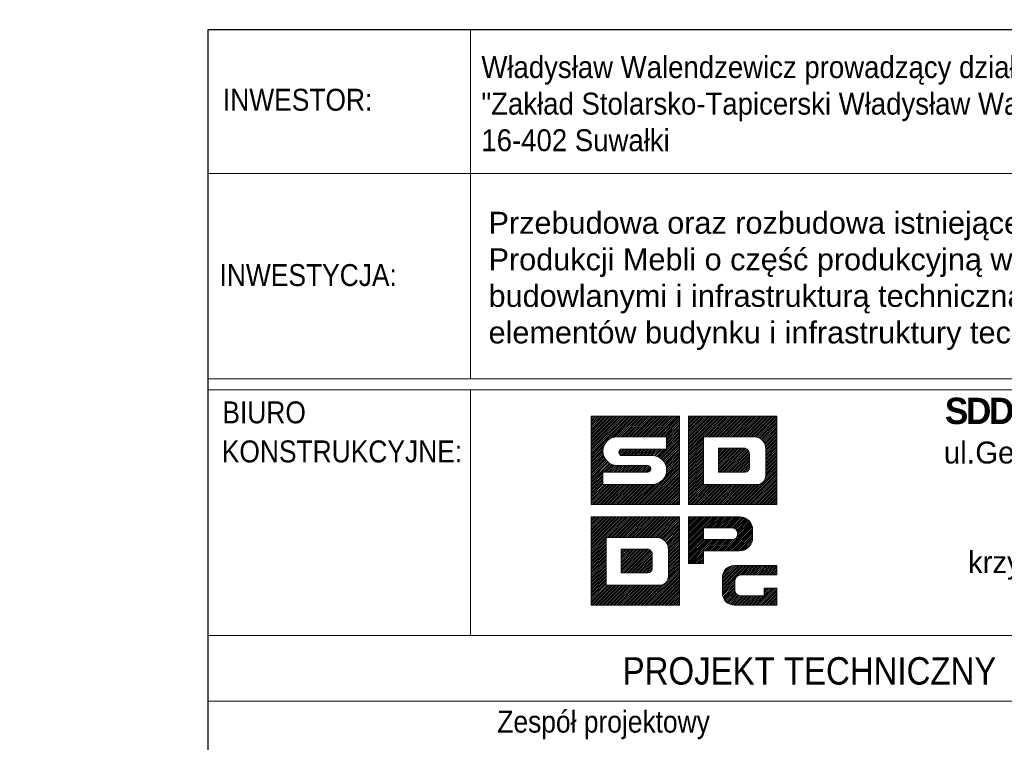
# Model space of a CAD drawing. Extents: x 72518 to 104580, y -134755 to -121361.
# Tile 38 of 47: x 99894 to 101692, y -133539 to -132221. Entities that reach past the tile are written whole.
import ezdxf
from ezdxf.enums import TextEntityAlignment as Align

# ---------------------------------------------------------------- set-up
doc = ezdxf.new("R2010")
doc.units = 0
doc.header["$LTSCALE"] = 5
doc.header["$MEASUREMENT"] = 0
for name, color, linetype, lineweight in [('--- widok', 7, 'Continuous', 13), ('Opisy', 3, 'Continuous', 9), ('PS_DIM', 4, 'Continuous', 13)]:
    doc.layers.add(name, color=color, linetype=linetype, lineweight=lineweight)
doc.layers.add('_tabelka', color=7, linetype='Continuous')
doc.styles.add('gil', font='GIL_____.TTF', dxfattribs={"width": 0.9})
doc.styles.add('simplex', font='simplex.shx', dxfattribs={"width": 0.9})

# ---------------------------------------------------------------- blocks, each defined once
blk = doc.blocks.new('tabela_rys')
at = {"layer": '_tabelka', "color": 251, "lineweight": 15}
for p, q in [((45.615, 123.55), (45.615, 91.732)), ((21.617, 110.449), (131.619, 110.449)), ((21.617, 91.732), (131.619, 91.732)), ((21.617, 91.732), (131.619, 91.732)), ((21.617, 91.732), (131.619, 91.732)), ((131.619, 90.732), (21.617, 90.732)), ((45.617, 68.324), (45.617, 90.732)), ((21.617, 68.324), (131.478, 68.324)), ((131.619, 62.324), (21.617, 62.324))]:
    blk.add_line(p, q, dxfattribs=at)
at = {"layer": '_tabelka', "color": 251, "lineweight": 30}
blk.add_lwpolyline([(131.619, 123.55), (21.617, 123.55), (21.617, 7.769), (131.619, 7.769)], close=True, dxfattribs=at)
at = {"layer": 'PS_DIM', "color": 12, "true_color": 0xc90603}
for p, q in [((56.617, 88.268), (56.676, 88.328)), ((56.617, 88.1), (56.845, 88.328)), ((56.617, 87.932), (57.013, 88.328)), ((56.617, 87.763), (57.182, 88.328)), ((56.617, 87.595), (57.35, 88.328)), ((56.617, 87.427), (57.518, 88.328)), ((56.617, 87.258), (57.687, 88.328)), ((56.617, 87.09), (57.855, 88.328)), ((56.617, 86.921), (58.023, 88.328)), ((56.617, 86.753), (58.192, 88.328)), ((56.617, 86.585), (58.36, 88.328)), ((56.617, 86.416), (58.529, 88.328)), ((56.617, 86.248), (58.697, 88.328)), ((56.617, 86.079), (58.865, 88.328)), ((56.617, 85.911), (59.034, 88.328)), ((56.617, 85.743), (59.202, 88.328)), ((56.617, 85.574), (59.37, 88.328)), ((56.617, 85.406), (59.539, 88.328)), ((56.617, 85.238), (59.707, 88.328)), ((56.617, 85.069), (59.876, 88.328)), ((56.617, 84.901), (60.044, 88.328)), ((56.617, 84.732), (60.212, 88.328)), ((56.617, 88.328), (64.68, 88.328)), ((56.617, 80.265), (56.617, 88.328)), ((58.279, 86.226), (60.381, 88.328)), ((58.605, 86.383), (60.549, 88.328)), ((58.823, 86.433), (60.718, 88.328)), ((59.004, 86.446), (60.886, 88.328)), ((59.173, 86.446), (61.054, 88.328)), ((59.341, 86.446), (61.223, 88.328)), ((59.509, 86.446), (61.391, 88.328)), ((59.678, 86.446), (61.559, 88.328)), ((59.846, 86.446), (61.728, 88.328)), ((60.015, 86.446), (61.896, 88.328)), ((60.183, 86.446), (62.065, 88.328)), ((60.351, 86.446), (62.233, 88.328)), ((60.52, 86.446), (62.401, 88.328)), ((60.688, 86.446), (62.57, 88.328)), ((60.857, 86.446), (62.738, 88.328)), ((61.025, 86.446), (62.906, 88.328)), ((61.193, 86.446), (63.075, 88.328)), ((61.362, 86.446), (63.243, 88.328)), ((61.53, 86.446), (63.412, 88.328)), ((61.698, 86.446), (63.58, 88.328)), ((61.867, 86.446), (63.748, 88.328)), ((62.035, 86.446), (63.917, 88.328)), ((62.204, 86.446), (64.085, 88.328)), ((62.372, 86.446), (64.253, 88.328)), ((62.54, 86.446), (64.422, 88.328)), ((62.709, 86.446), (64.59, 88.328)), ((62.877, 86.446), (64.68, 88.249)), ((63.045, 86.446), (64.68, 88.08)), ((64.68, 88.328), (64.68, 80.265)), ((65.498, 88.328), (73.56, 88.328)), ((65.498, 80.265), (65.498, 88.328)), ((65.498, 88.195), (65.63, 88.328)), ((65.498, 88.027), (65.798, 88.328)), ((65.498, 87.858), (65.967, 88.328)), ((65.498, 87.69), (66.135, 88.328)), ((65.498, 87.522), (66.304, 88.328)), ((65.498, 87.353), (66.472, 88.328)), ((65.498, 87.185), (66.64, 88.328)), ((65.498, 87.016), (66.809, 88.328)), ((65.498, 86.848), (66.977, 88.328)), ((65.498, 86.68), (67.145, 88.328)), ((65.498, 86.511), (67.314, 88.328)), ((65.498, 86.343), (67.482, 88.328)), ((65.498, 86.174), (67.651, 88.328)), ((65.498, 86.006), (67.819, 88.328)), ((65.498, 85.838), (67.987, 88.328)), ((65.498, 85.669), (68.156, 88.328)), ((65.498, 85.501), (68.324, 88.328)), ((65.498, 85.333), (68.493, 88.328)), ((65.498, 85.164), (68.661, 88.328)), ((66.948, 86.446), (68.829, 88.328)), ((67.116, 86.446), (68.998, 88.328)), ((67.284, 86.446), (69.166, 88.328)), ((67.453, 86.446), (69.334, 88.328)), ((67.621, 86.446), (69.503, 88.328)), ((67.79, 86.446), (69.671, 88.328)), ((67.958, 86.446), (69.84, 88.328)), ((68.126, 86.446), (70.008, 88.328)), ((68.295, 86.446), (70.176, 88.328)), ((68.463, 86.446), (70.345, 88.328)), ((68.632, 86.446), (70.513, 88.328)), ((68.8, 86.446), (70.681, 88.328)), ((68.968, 86.446), (70.85, 88.328)), ((69.137, 86.446), (71.018, 88.328)), ((69.305, 86.446), (71.187, 88.328)), ((69.473, 86.446), (71.355, 88.328)), ((69.642, 86.446), (71.523, 88.328)), ((69.81, 86.446), (71.692, 88.328)), ((69.979, 86.446), (71.86, 88.328)), ((70.147, 86.446), (72.028, 88.328)), ((70.315, 86.446), (72.197, 88.328)), ((70.484, 86.446), (72.365, 88.328)), ((70.652, 86.446), (72.534, 88.328)), ((70.82, 86.446), (72.702, 88.328)), ((70.989, 86.446), (72.87, 88.328)), ((71.157, 86.446), (73.039, 88.328)), ((71.326, 86.446), (73.207, 88.328)), ((71.494, 86.446), (73.376, 88.328)), ((71.659, 86.443), (73.544, 88.328)), ((71.791, 86.407), (73.56, 88.175)), ((73.56, 88.328), (73.56, 80.265)), ((63.214, 86.446), (64.68, 87.912)), ((63.382, 86.446), (64.68, 87.744)), ((63.507, 86.402), (64.68, 87.575)), ((63.507, 86.234), (64.68, 87.407)), ((63.507, 86.065), (64.68, 87.238)), ((71.911, 86.358), (73.56, 88.007)), ((72.02, 86.299), (73.56, 87.839)), ((72.119, 86.229), (73.56, 87.67)), ((72.209, 86.151), (73.56, 87.502)), ((72.291, 86.064), (73.56, 87.333)), ((63.507, 86.446), (59.007, 86.446)), ((62.836, 84.553), (64.68, 86.397)), ((63.507, 85.897), (64.68, 87.07)), ((63.507, 85.728), (64.68, 86.902)), ((63.507, 85.56), (64.68, 86.733)), ((63.507, 85.392), (64.68, 86.565)), ((63.507, 85.321), (63.507, 86.446)), ((65.498, 84.996), (66.882, 86.38)), ((66.882, 86.446), (66.882, 82.096)), ((71.644, 86.446), (66.882, 86.446)), ((66.882, 86.446), (66.882, 82.096)), ((68.097, 86.446), (66.882, 86.446)), ((71.644, 86.446), (68.434, 86.446)), ((72.363, 85.968), (73.56, 87.165)), ((72.425, 85.862), (73.56, 86.997)), ((72.478, 85.746), (73.56, 86.828)), ((72.518, 85.618), (73.56, 86.66)), ((72.544, 85.476), (73.56, 86.492)), ((72.552, 85.315), (73.56, 86.323)), ((56.617, 84.564), (57.914, 85.861)), ((56.617, 84.396), (57.757, 85.536)), ((62.94, 84.488), (64.68, 86.228)), ((63.036, 84.416), (64.68, 86.06)), ((63.124, 84.335), (64.68, 85.891)), ((63.204, 84.247), (64.68, 85.723)), ((63.276, 84.151), (64.68, 85.555)), ((63.341, 84.047), (64.68, 85.386)), ((65.498, 84.827), (66.882, 86.211)), ((65.498, 84.659), (66.882, 86.043)), ((65.498, 84.491), (66.882, 85.875)), ((65.498, 84.322), (66.882, 85.706)), ((65.498, 84.154), (66.882, 85.538)), ((68.244, 85.393), (68.244, 83.218)), ((70.681, 85.393), (68.244, 85.393)), ((68.244, 85.393), (68.244, 83.218)), ((70.681, 85.393), (68.244, 85.393)), ((68.244, 85.385), (68.252, 85.393)), ((68.244, 85.216), (68.42, 85.393)), ((68.244, 85.048), (68.589, 85.393)), ((68.244, 84.88), (68.757, 85.393)), ((68.244, 84.711), (68.925, 85.393)), ((68.244, 84.543), (69.094, 85.393)), ((68.244, 84.374), (69.262, 85.393)), ((68.244, 84.206), (69.431, 85.393)), ((68.244, 84.038), (69.599, 85.393)), ((68.244, 83.869), (69.767, 85.393)), ((68.244, 83.701), (69.936, 85.393)), ((68.244, 83.533), (70.104, 85.393)), ((68.244, 83.364), (70.272, 85.393)), ((68.266, 83.218), (70.441, 85.393)), ((68.434, 83.218), (70.609, 85.393)), ((72.552, 85.147), (73.56, 86.155)), ((72.552, 84.978), (73.56, 85.986)), ((72.552, 84.81), (73.56, 85.818)), ((72.552, 84.642), (73.56, 85.65)), ((72.552, 84.473), (73.56, 85.481)), ((56.617, 84.227), (57.707, 85.317)), ((56.617, 84.059), (57.694, 85.136)), ((56.617, 83.891), (57.703, 84.977)), ((56.617, 83.722), (57.729, 84.834)), ((56.617, 83.554), (57.767, 84.703)), ((56.617, 83.385), (57.815, 84.583)), ((59.141, 85.068), (59.391, 85.317)), ((59.157, 84.915), (59.563, 85.321)), ((59.223, 84.812), (59.732, 85.321)), ((59.323, 84.744), (59.9, 85.321)), ((59.438, 85.321), (63.507, 85.321)), ((62.194, 84.721), (59.438, 84.721)), ((59.468, 84.721), (60.068, 85.321)), ((59.637, 84.721), (60.237, 85.321)), ((59.805, 84.721), (60.405, 85.321)), ((59.973, 84.721), (60.573, 85.321)), ((60.142, 84.721), (60.742, 85.321)), ((60.31, 84.721), (60.91, 85.321)), ((60.479, 84.721), (61.079, 85.321)), ((60.647, 84.721), (61.247, 85.321)), ((60.815, 84.721), (61.415, 85.321)), ((60.984, 84.721), (61.584, 85.321)), ((61.152, 84.721), (61.752, 85.321)), ((61.32, 84.721), (61.92, 85.321)), ((61.489, 84.721), (62.089, 85.321)), ((61.657, 84.721), (62.257, 85.321)), ((61.826, 84.721), (62.426, 85.321)), ((61.994, 84.721), (62.594, 85.321)), ((62.162, 84.721), (62.762, 85.321)), ((62.324, 84.715), (62.931, 85.321)), ((62.47, 84.692), (63.099, 85.321)), ((62.602, 84.656), (63.268, 85.321)), ((62.724, 84.609), (63.436, 85.321)), ((63.396, 83.935), (64.68, 85.218)), ((63.443, 83.813), (64.68, 85.049)), ((63.478, 83.68), (64.68, 84.881)), ((63.501, 83.534), (64.68, 84.713)), ((63.506, 83.371), (64.68, 84.544)), ((65.498, 83.986), (66.882, 85.37)), ((65.498, 83.817), (66.882, 85.201)), ((65.498, 83.649), (66.882, 85.033)), ((65.498, 83.48), (66.882, 84.864)), ((65.498, 83.312), (66.882, 84.696)), ((65.498, 83.144), (66.882, 84.528)), ((68.603, 83.218), (70.749, 85.364)), ((68.771, 83.218), (70.852, 85.299)), ((68.939, 83.218), (70.938, 85.216)), ((69.108, 83.218), (71.006, 85.116)), ((69.276, 83.218), (71.055, 84.997)), ((69.444, 83.218), (71.079, 84.852)), ((69.613, 83.218), (71.079, 84.684)), ((69.781, 83.218), (71.079, 84.516)), ((71.079, 83.616), (71.079, 84.83)), ((71.079, 83.616), (71.079, 84.83)), ((72.552, 82.892), (72.552, 85.321)), ((72.552, 82.892), (72.552, 85.321)), ((72.552, 84.305), (73.56, 85.313)), ((72.552, 84.136), (73.56, 85.144)), ((72.552, 83.968), (73.56, 84.976)), ((72.552, 83.8), (73.56, 84.808)), ((72.552, 83.631), (73.56, 84.639)), ((56.617, 83.217), (57.873, 84.472)), ((56.617, 83.049), (57.939, 84.37)), ((56.617, 82.88), (58.013, 84.276)), ((56.617, 82.712), (58.095, 84.189)), ((56.617, 82.544), (58.184, 84.111)), ((56.617, 82.375), (58.282, 84.039)), ((56.617, 82.207), (58.387, 83.976)), ((57.8, 83.221), (58.501, 83.922)), ((57.968, 83.221), (58.625, 83.878)), ((58.137, 83.221), (58.76, 83.844)), ((58.305, 83.221), (58.909, 83.825)), ((58.473, 83.221), (59.073, 83.821)), ((58.642, 83.221), (59.242, 83.821)), ((58.81, 83.221), (59.41, 83.821)), ((58.979, 83.221), (59.579, 83.821)), ((59.007, 83.821), (61.763, 83.821)), ((59.147, 83.221), (59.747, 83.821)), ((59.315, 83.221), (59.915, 83.821)), ((59.484, 83.221), (60.084, 83.821)), ((59.652, 83.221), (60.252, 83.821)), ((59.82, 83.221), (60.42, 83.821)), ((59.989, 83.221), (60.589, 83.821)), ((60.157, 83.221), (60.757, 83.821)), ((60.326, 83.221), (60.926, 83.821)), ((60.494, 83.221), (61.094, 83.821)), ((60.662, 83.221), (61.262, 83.821)), ((60.831, 83.221), (61.431, 83.821)), ((60.999, 83.221), (61.599, 83.821)), ((61.074, 80.265), (64.68, 83.871)), ((61.168, 83.221), (61.767, 83.821)), ((61.242, 80.265), (64.68, 83.702)), ((61.336, 83.221), (61.902, 83.787)), ((61.504, 83.221), (61.995, 83.711)), ((61.673, 83.221), (62.052, 83.6)), ((63.153, 82.513), (64.68, 84.039)), ((63.425, 82.953), (64.68, 84.208)), ((63.487, 83.183), (64.68, 84.376)), ((65.498, 82.975), (66.882, 84.359)), ((65.498, 82.807), (66.882, 84.191)), ((65.498, 82.639), (66.882, 84.023)), ((65.498, 82.47), (66.882, 83.854)), ((65.498, 82.302), (66.882, 83.686)), ((69.95, 83.218), (71.079, 84.347)), ((70.118, 83.218), (71.079, 84.179)), ((70.286, 83.218), (71.079, 84.011)), ((70.455, 83.218), (71.079, 83.842)), ((70.623, 83.218), (71.079, 83.674)), ((72.467, 82.536), (73.56, 83.629)), ((72.544, 82.781), (73.56, 83.797)), ((72.552, 83.463), (73.56, 84.471)), ((72.552, 83.295), (73.56, 84.303)), ((72.552, 83.126), (73.56, 84.134)), ((72.552, 82.958), (73.56, 83.966)), ((56.617, 82.038), (57.694, 83.115)), ((56.617, 81.87), (57.694, 82.947)), ((56.617, 81.702), (57.694, 82.778)), ((61.763, 83.221), (57.694, 83.221)), ((57.694, 83.221), (57.694, 82.096)), ((61.411, 80.265), (64.68, 83.534)), ((61.579, 80.265), (64.68, 83.366)), ((61.748, 80.265), (64.68, 83.197)), ((61.856, 83.236), (62.048, 83.428)), ((61.916, 80.265), (64.68, 83.029)), ((62.084, 80.265), (64.68, 82.861)), ((62.253, 80.265), (64.68, 82.692)), ((65.498, 82.133), (66.882, 83.517)), ((65.498, 81.965), (66.882, 83.349)), ((65.498, 81.797), (66.882, 83.181)), ((65.498, 81.628), (66.882, 83.012)), ((65.498, 81.46), (66.882, 82.844)), ((68.244, 83.218), (70.681, 83.218)), ((68.244, 83.218), (70.681, 83.218)), ((70.364, 80.265), (73.56, 83.461)), ((70.533, 80.265), (73.56, 83.292)), ((70.701, 80.265), (73.56, 83.124)), ((70.815, 83.241), (71.056, 83.482)), ((70.87, 80.265), (73.56, 82.956)), ((71.038, 80.265), (73.56, 82.787)), ((56.617, 81.533), (57.694, 82.61)), ((56.617, 81.365), (57.694, 82.442)), ((56.617, 81.196), (57.694, 82.273)), ((56.617, 81.028), (57.694, 82.105)), ((56.617, 80.86), (57.854, 82.096)), ((56.617, 80.691), (58.022, 82.096)), ((56.617, 80.523), (58.19, 82.096)), ((56.617, 80.355), (58.359, 82.096)), ((56.696, 80.265), (58.527, 82.096)), ((56.865, 80.265), (58.695, 82.096)), ((57.033, 80.265), (58.864, 82.096)), ((57.201, 80.265), (59.032, 82.096)), ((57.37, 80.265), (59.201, 82.096)), ((57.538, 80.265), (59.369, 82.096)), ((57.694, 82.096), (62.194, 82.096)), ((57.706, 80.265), (59.537, 82.096)), ((57.875, 80.265), (59.706, 82.096)), ((58.043, 80.265), (59.874, 82.096)), ((58.212, 80.265), (60.043, 82.096)), ((58.38, 80.265), (60.211, 82.096)), ((58.548, 80.265), (60.379, 82.096)), ((58.717, 80.265), (60.548, 82.096)), ((58.885, 80.265), (60.716, 82.096)), ((59.053, 80.265), (60.884, 82.096)), ((59.222, 80.265), (61.053, 82.096)), ((59.39, 80.265), (61.221, 82.096)), ((59.559, 80.265), (61.39, 82.096)), ((59.727, 80.265), (61.558, 82.096)), ((59.895, 80.265), (61.726, 82.096)), ((60.064, 80.265), (61.895, 82.096)), ((60.232, 80.265), (62.063, 82.096)), ((60.4, 80.265), (62.232, 82.097)), ((60.569, 80.265), (62.419, 82.116)), ((60.737, 80.265), (62.65, 82.178)), ((60.906, 80.265), (63.09, 82.449)), ((62.421, 80.265), (64.68, 82.524)), ((62.589, 80.265), (64.68, 82.355)), ((62.758, 80.265), (64.68, 82.187)), ((62.926, 80.265), (64.68, 82.019)), ((63.095, 80.265), (64.68, 81.85)), ((65.498, 81.291), (66.882, 82.675)), ((65.498, 81.123), (66.882, 82.507)), ((65.498, 80.955), (66.882, 82.339)), ((65.498, 80.786), (66.882, 82.17)), ((65.498, 80.618), (66.976, 82.096)), ((65.498, 80.45), (67.144, 82.096)), ((65.498, 80.281), (67.312, 82.096)), ((65.65, 80.265), (67.481, 82.096)), ((65.818, 80.265), (67.649, 82.096)), ((65.987, 80.265), (67.817, 82.096)), ((66.155, 80.265), (67.986, 82.096)), ((66.323, 80.265), (68.154, 82.096)), ((66.492, 80.265), (68.323, 82.096)), ((66.66, 80.265), (68.491, 82.096)), ((66.828, 80.265), (68.659, 82.096)), ((66.882, 82.096), (71.644, 82.096)), ((66.882, 82.096), (71.644, 82.096)), ((66.997, 80.265), (68.828, 82.096)), ((67.165, 80.265), (68.996, 82.096)), ((67.334, 80.265), (69.165, 82.096)), ((67.502, 80.265), (69.333, 82.096)), ((67.67, 80.265), (69.501, 82.096)), ((67.839, 80.265), (69.67, 82.096)), ((68.007, 80.265), (69.838, 82.096)), ((68.175, 80.265), (70.006, 82.096)), ((68.344, 80.265), (70.175, 82.096)), ((68.512, 80.265), (70.343, 82.096)), ((68.681, 80.265), (70.512, 82.096)), ((68.849, 80.265), (70.68, 82.096)), ((69.017, 80.265), (70.848, 82.096)), ((69.186, 80.265), (71.017, 82.096)), ((69.354, 80.265), (71.185, 82.096)), ((69.523, 80.265), (71.353, 82.096)), ((69.691, 80.265), (71.522, 82.096)), ((69.859, 80.265), (71.686, 82.092)), ((70.028, 80.265), (71.86, 82.098)), ((70.196, 80.265), (72.105, 82.174)), ((71.206, 80.265), (73.56, 82.619)), ((71.375, 80.265), (73.56, 82.45)), ((71.543, 80.265), (73.56, 82.282)), ((71.711, 80.265), (73.56, 82.114)), ((71.88, 80.265), (73.56, 81.945)), ((63.263, 80.265), (64.68, 81.682)), ((63.431, 80.265), (64.68, 81.514)), ((63.6, 80.265), (64.68, 81.345)), ((63.768, 80.265), (64.68, 81.177)), ((63.936, 80.265), (64.68, 81.008)), ((72.048, 80.265), (73.56, 81.777)), ((72.217, 80.265), (73.56, 81.608)), ((72.385, 80.265), (73.56, 81.44)), ((72.553, 80.265), (73.56, 81.272)), ((72.722, 80.265), (73.56, 81.103)), ((72.89, 80.265), (73.56, 80.935)), ((64.68, 80.265), (56.617, 80.265)), ((64.105, 80.265), (64.68, 80.84)), ((64.273, 80.265), (64.68, 80.672)), ((64.442, 80.265), (64.68, 80.503)), ((64.61, 80.265), (64.68, 80.335)), ((73.56, 80.265), (65.498, 80.265)), ((73.058, 80.265), (73.56, 80.767)), ((73.227, 80.265), (73.56, 80.598)), ((73.395, 80.265), (73.56, 80.43)), ((56.617, 79.14), (64.68, 79.14)), ((56.617, 71.078), (56.617, 79.14)), ((56.617, 79.14), (64.68, 79.14)), ((56.617, 71.078), (56.617, 79.14)), ((56.617, 79.008), (56.75, 79.14)), ((56.617, 78.839), (56.918, 79.14)), ((56.617, 78.671), (57.087, 79.14)), ((56.617, 78.502), (57.255, 79.14)), ((56.617, 78.334), (57.423, 79.14)), ((56.617, 78.166), (57.592, 79.14)), ((56.617, 77.997), (57.76, 79.14)), ((56.617, 77.829), (57.928, 79.14)), ((56.617, 77.661), (58.097, 79.14)), ((56.617, 77.492), (58.265, 79.14)), ((56.617, 77.324), (58.434, 79.14)), ((56.617, 77.155), (58.602, 79.14)), ((56.617, 76.987), (58.77, 79.14)), ((56.617, 76.819), (58.939, 79.14)), ((56.617, 76.65), (59.107, 79.14)), ((56.617, 76.482), (59.275, 79.14)), ((56.617, 76.313), (59.444, 79.14)), ((56.617, 76.145), (59.612, 79.14)), ((56.617, 75.977), (59.781, 79.14)), ((58.067, 77.259), (59.949, 79.14)), ((58.236, 77.259), (60.117, 79.14)), ((58.404, 77.259), (60.286, 79.14)), ((58.573, 77.259), (60.454, 79.14)), ((58.741, 77.259), (60.623, 79.14)), ((58.909, 77.259), (60.791, 79.14)), ((59.078, 77.259), (60.959, 79.14)), ((59.246, 77.259), (61.128, 79.14)), ((59.414, 77.259), (61.296, 79.14)), ((59.583, 77.259), (61.464, 79.14)), ((59.751, 77.259), (61.633, 79.14)), ((59.92, 77.259), (61.801, 79.14)), ((60.088, 77.259), (61.97, 79.14)), ((60.256, 77.259), (62.138, 79.14)), ((60.425, 77.259), (62.306, 79.14)), ((60.593, 77.259), (62.475, 79.14)), ((60.762, 77.259), (62.643, 79.14)), ((60.93, 77.259), (62.811, 79.14)), ((61.098, 77.259), (62.98, 79.14)), ((61.267, 77.259), (63.148, 79.14)), ((61.435, 77.259), (63.317, 79.14)), ((61.603, 77.259), (63.485, 79.14)), ((61.772, 77.259), (63.653, 79.14)), ((61.94, 77.259), (63.822, 79.14)), ((62.109, 77.259), (63.99, 79.14)), ((62.277, 77.259), (64.158, 79.14)), ((62.445, 77.259), (64.327, 79.14)), ((62.614, 77.259), (64.495, 79.14)), ((62.779, 77.255), (64.664, 79.14)), ((64.68, 79.14), (64.68, 71.078)), ((64.68, 79.14), (64.68, 71.078)), ((62.911, 77.219), (64.68, 78.988)), ((63.031, 77.171), (64.68, 78.819)), ((63.14, 77.111), (64.68, 78.651)), ((63.239, 77.042), (64.68, 78.483)), ((63.329, 76.964), (64.68, 78.314)), ((63.41, 76.876), (64.68, 78.146)), ((63.482, 76.78), (64.68, 77.978)), ((63.545, 76.674), (64.68, 77.809)), ((63.597, 76.558), (64.68, 77.641)), ((63.638, 76.43), (64.68, 77.472)), ((63.664, 76.288), (64.68, 77.304)), ((56.617, 75.808), (58.001, 77.192)), ((56.617, 75.64), (58.001, 77.024)), ((56.617, 75.472), (58.001, 76.856)), ((56.617, 75.303), (58.001, 76.687)), ((56.617, 75.135), (58.001, 76.519)), ((58.001, 77.259), (58.001, 72.909)), ((62.764, 77.259), (58.001, 77.259)), ((58.001, 77.259), (58.001, 72.909)), ((62.764, 77.259), (58.001, 77.259)), ((58.001, 77.259), (58.001, 72.909)), ((62.764, 77.259), (58.001, 77.259)), ((63.672, 76.128), (64.68, 77.136)), ((63.672, 75.959), (64.68, 76.967)), ((63.672, 75.791), (64.68, 76.799)), ((63.672, 75.622), (64.68, 76.63)), ((63.672, 75.454), (64.68, 76.462)), ((56.617, 74.966), (58.001, 76.35)), ((56.617, 74.798), (58.001, 76.182)), ((56.617, 74.63), (58.001, 76.014)), ((56.617, 74.461), (58.001, 75.845)), ((56.617, 74.293), (58.001, 75.677)), ((56.617, 74.125), (58.001, 75.509)), ((59.364, 76.205), (59.364, 74.03)), ((61.801, 76.205), (59.364, 76.205)), ((59.364, 76.197), (59.372, 76.205)), ((59.364, 76.029), (59.54, 76.205)), ((59.364, 75.861), (59.708, 76.205)), ((59.364, 75.692), (59.877, 76.205)), ((59.364, 75.524), (60.045, 76.205)), ((59.364, 75.355), (60.214, 76.205)), ((59.364, 75.187), (60.382, 76.205)), ((59.364, 75.019), (60.55, 76.205)), ((59.364, 74.85), (60.719, 76.205)), ((59.364, 74.682), (60.887, 76.205)), ((59.364, 74.513), (61.055, 76.205)), ((59.364, 74.345), (61.224, 76.205)), ((59.364, 74.177), (61.392, 76.205)), ((59.364, 76.205), (59.364, 74.03)), ((61.801, 76.205), (59.364, 76.205)), ((59.364, 76.205), (59.364, 74.03)), ((61.801, 76.205), (59.364, 76.205)), ((59.386, 74.03), (61.561, 76.205)), ((59.554, 74.03), (61.729, 76.205)), ((59.722, 74.03), (61.869, 76.177)), ((59.891, 74.03), (61.972, 76.111)), ((60.059, 74.03), (62.057, 76.029)), ((60.227, 74.03), (62.126, 75.929)), ((60.396, 74.03), (62.175, 75.81)), ((60.564, 74.03), (62.198, 75.665)), ((60.733, 74.03), (62.199, 75.497)), ((62.199, 74.428), (62.199, 75.643)), ((62.199, 74.428), (62.199, 75.643)), ((62.199, 74.428), (62.199, 75.643)), ((63.672, 75.286), (64.68, 76.294)), ((63.672, 73.704), (63.672, 76.134)), ((63.672, 73.704), (63.672, 76.134)), ((63.672, 73.704), (63.672, 76.134)), ((63.672, 75.117), (64.68, 76.125)), ((63.672, 74.949), (64.68, 75.957)), ((63.672, 74.781), (64.68, 75.789)), ((63.672, 74.612), (64.68, 75.62)), ((56.617, 73.956), (58.001, 75.34)), ((56.617, 73.788), (58.001, 75.172)), ((56.617, 73.619), (58.001, 75.003)), ((56.617, 73.451), (58.001, 74.835)), ((56.617, 73.283), (58.001, 74.667)), ((60.901, 74.03), (62.199, 75.328)), ((61.069, 74.03), (62.199, 75.16)), ((61.238, 74.03), (62.199, 74.991)), ((61.406, 74.03), (62.199, 74.823)), ((61.575, 74.03), (62.199, 74.655)), ((63.664, 73.594), (64.68, 74.61)), ((63.672, 74.444), (64.68, 75.452)), ((63.672, 74.275), (64.68, 75.283)), ((63.672, 74.107), (64.68, 75.115)), ((63.672, 73.939), (64.68, 74.947)), ((63.672, 73.77), (64.68, 74.778)), ((56.617, 73.114), (58.001, 74.498)), ((56.617, 72.946), (58.001, 74.33)), ((56.617, 72.777), (58.001, 74.161)), ((56.617, 72.609), (58.001, 73.993)), ((56.617, 72.441), (58.001, 73.825)), ((59.364, 74.03), (61.801, 74.03)), ((59.364, 74.03), (61.801, 74.03)), ((59.364, 74.03), (61.801, 74.03)), ((61.484, 71.078), (64.68, 74.273)), ((61.653, 71.078), (64.68, 74.105)), ((61.743, 74.03), (62.199, 74.486)), ((61.821, 71.078), (64.68, 73.936)), ((61.934, 74.053), (62.176, 74.295)), ((61.989, 71.078), (64.68, 73.768)), ((63.587, 73.349), (64.68, 74.442)), ((56.617, 72.272), (58.001, 73.656)), ((56.617, 72.104), (58.001, 73.488)), ((56.617, 71.936), (58.001, 73.32)), ((56.617, 71.767), (58.001, 73.151)), ((56.617, 71.599), (58.001, 72.983)), ((56.617, 71.43), (58.095, 72.909)), ((56.617, 71.262), (58.264, 72.909)), ((56.617, 71.094), (58.432, 72.909)), ((56.77, 71.078), (58.6, 72.909)), ((56.938, 71.078), (58.769, 72.909)), ((57.106, 71.078), (58.937, 72.909)), ((57.275, 71.078), (59.106, 72.909)), ((57.443, 71.078), (59.274, 72.909)), ((57.611, 71.078), (59.442, 72.909)), ((57.78, 71.078), (59.611, 72.909)), ((57.948, 71.078), (59.779, 72.909)), ((58.001, 72.909), (62.764, 72.909)), ((58.001, 72.909), (62.764, 72.909)), ((58.001, 72.909), (62.764, 72.909)), ((58.117, 71.078), (59.948, 72.909)), ((58.285, 71.078), (60.116, 72.909)), ((58.453, 71.078), (60.284, 72.909)), ((58.622, 71.078), (60.453, 72.909)), ((58.79, 71.078), (60.621, 72.909)), ((58.958, 71.078), (60.789, 72.909)), ((59.127, 71.078), (60.958, 72.909)), ((59.295, 71.078), (61.126, 72.909)), ((59.464, 71.078), (61.295, 72.909)), ((59.632, 71.078), (61.463, 72.909)), ((59.8, 71.078), (61.631, 72.909)), ((59.969, 71.078), (61.8, 72.909)), ((60.137, 71.078), (61.968, 72.909)), ((60.305, 71.078), (62.136, 72.909)), ((60.474, 71.078), (62.305, 72.909)), ((60.642, 71.078), (62.473, 72.909)), ((60.811, 71.078), (62.642, 72.909)), ((60.979, 71.078), (62.806, 72.904)), ((61.147, 71.078), (62.98, 72.91)), ((61.316, 71.078), (63.225, 72.987)), ((62.158, 71.078), (64.68, 73.6)), ((62.326, 71.078), (64.68, 73.431)), ((62.494, 71.078), (64.68, 73.263)), ((62.663, 71.078), (64.68, 73.095)), ((62.831, 71.078), (64.68, 72.926)), ((63, 71.078), (64.68, 72.758)), ((63.168, 71.078), (64.68, 72.589)), ((63.336, 71.078), (64.68, 72.421)), ((63.505, 71.078), (64.68, 72.253)), ((63.673, 71.078), (64.68, 72.084)), ((63.841, 71.078), (64.68, 71.916)), ((64.68, 71.078), (56.617, 71.078)), ((64.68, 71.078), (56.617, 71.078)), ((64.01, 71.078), (64.68, 71.747)), ((64.178, 71.078), (64.68, 71.579)), ((64.347, 71.078), (64.68, 71.411)), ((64.515, 71.078), (64.68, 71.242))]:
    blk.add_line(p, q, dxfattribs=at)
at = {"layer": 'PS_DIM', "color": 18, "true_color": 0x000000}
for p, q in [((65.498, 79.107), (65.531, 79.14)), ((65.498, 78.947), (65.691, 79.14)), ((65.498, 78.787), (65.851, 79.14)), ((65.498, 78.627), (66.011, 79.14)), ((65.498, 78.467), (66.171, 79.14)), ((65.498, 78.307), (66.331, 79.14)), ((65.498, 78.147), (66.491, 79.14)), ((65.498, 77.987), (66.651, 79.14)), ((65.498, 77.827), (66.811, 79.14)), ((65.498, 77.667), (66.971, 79.14)), ((65.498, 77.507), (67.131, 79.14)), ((65.498, 77.347), (67.291, 79.14)), ((65.498, 77.187), (67.451, 79.14)), ((65.498, 77.027), (67.61, 79.14)), ((65.498, 76.867), (67.77, 79.14)), ((65.498, 79.14), (65.498, 74.874)), ((70.169, 79.14), (65.498, 79.14)), ((66.915, 78.125), (67.93, 79.14)), ((67.075, 78.125), (68.09, 79.14)), ((67.235, 78.125), (68.25, 79.14)), ((67.395, 78.125), (68.41, 79.14)), ((67.555, 78.124), (68.57, 79.14)), ((67.715, 78.124), (68.73, 79.14)), ((67.874, 78.124), (68.89, 79.14)), ((68.034, 78.124), (69.05, 79.14)), ((68.194, 78.124), (69.21, 79.14)), ((68.354, 78.124), (69.37, 79.14)), ((68.514, 78.124), (69.53, 79.14)), ((68.674, 78.124), (69.69, 79.14)), ((68.834, 78.124), (69.85, 79.14)), ((68.994, 78.124), (70.01, 79.14)), ((69.154, 78.124), (70.17, 79.14)), ((69.313, 78.124), (70.32, 79.13)), ((69.473, 78.124), (70.455, 79.105)), ((68.837, 76.047), (71.245, 78.456)), ((68.997, 76.047), (71.291, 78.342)), ((69.157, 76.047), (71.327, 78.217)), ((69.62, 78.111), (70.577, 79.068)), ((69.736, 78.066), (70.69, 79.02)), ((69.83, 78), (70.793, 78.963)), ((69.904, 77.914), (70.888, 78.898)), ((69.91, 77.281), (71.189, 78.56)), ((69.957, 77.808), (70.975, 78.825)), ((69.984, 77.675), (71.054, 78.745)), ((69.985, 77.515), (71.126, 78.656)), ((65.498, 76.707), (66.863, 78.073)), ((65.498, 76.547), (66.863, 77.913)), ((65.498, 76.387), (66.863, 77.753)), ((65.498, 76.227), (66.863, 77.593)), ((65.498, 76.067), (66.863, 77.433)), ((66.863, 78.125), (66.863, 77.062)), ((69.51, 78.124), (66.863, 78.125)), ((69.317, 76.047), (71.35, 78.081)), ((69.477, 76.047), (71.357, 77.927)), ((69.637, 76.047), (71.357, 77.767)), ((69.797, 76.047), (71.357, 77.608)), ((69.957, 76.047), (71.357, 77.448)), ((69.985, 77.537), (69.985, 77.649)), ((70.117, 76.047), (71.357, 77.288)), ((71.357, 77.235), (71.357, 77.953)), ((65.498, 75.907), (66.863, 77.273)), ((65.498, 75.747), (66.863, 77.113)), ((65.498, 75.587), (66.972, 77.062)), ((65.498, 75.427), (67.132, 77.062)), ((65.498, 75.268), (67.292, 77.062)), ((65.498, 75.108), (67.452, 77.062)), ((65.498, 74.948), (67.611, 77.062)), ((65.584, 74.874), (67.771, 77.062)), ((66.863, 77.062), (69.51, 77.062)), ((66.917, 76.047), (67.931, 77.062)), ((67.077, 76.047), (68.091, 77.062)), ((67.237, 76.047), (68.251, 77.062)), ((67.397, 76.047), (68.411, 77.062)), ((67.557, 76.047), (68.571, 77.062)), ((67.717, 76.047), (68.731, 77.062)), ((67.877, 76.047), (68.891, 77.062)), ((68.037, 76.047), (69.051, 77.062)), ((68.197, 76.047), (69.211, 77.062)), ((68.357, 76.047), (69.371, 77.062)), ((68.517, 76.047), (69.532, 77.062)), ((68.677, 76.047), (69.766, 77.136)), ((70.282, 76.053), (71.351, 77.122)), ((70.477, 76.088), (71.316, 76.927)), ((70.746, 76.197), (71.207, 76.658)), ((65.744, 74.874), (66.861, 75.991)), ((65.904, 74.874), (66.861, 75.831)), ((66.064, 74.874), (66.861, 75.672)), ((66.224, 74.874), (66.861, 75.512)), ((66.861, 74.874), (66.861, 76.047)), ((66.861, 76.047), (70.169, 76.047)), ((65.498, 74.874), (66.861, 74.874)), ((66.384, 74.874), (66.861, 75.352)), ((66.544, 74.874), (66.861, 75.192)), ((66.704, 74.874), (66.861, 75.032)), ((68.595, 73.615), (69.684, 74.704)), ((68.595, 73.447), (69.852, 74.704)), ((68.595, 73.279), (70.021, 74.704)), ((68.595, 73.11), (70.189, 74.704)), ((68.595, 72.942), (70.357, 74.704)), ((68.595, 72.773), (70.526, 74.704)), ((68.595, 72.605), (70.694, 74.704)), ((68.595, 72.437), (70.862, 74.704)), ((68.613, 73.802), (69.497, 74.686)), ((68.687, 74.044), (69.255, 74.612)), ((73.56, 74.704), (69.695, 74.704)), ((70.145, 73.818), (71.031, 74.704)), ((70.33, 73.834), (71.199, 74.704)), ((70.498, 73.834), (71.368, 74.704)), ((70.666, 73.834), (71.536, 74.704)), ((70.835, 73.834), (71.704, 74.704)), ((71.003, 73.834), (71.873, 74.704)), ((71.172, 73.834), (72.041, 74.704)), ((71.34, 73.834), (72.209, 74.704)), ((71.508, 73.834), (72.378, 74.704)), ((71.677, 73.834), (72.546, 74.704)), ((71.845, 73.834), (72.715, 74.704)), ((72.013, 73.834), (72.883, 74.704)), ((72.182, 73.834), (73.051, 74.704)), ((72.35, 73.834), (73.22, 74.704)), ((72.519, 73.834), (73.388, 74.704)), ((72.687, 73.834), (73.557, 74.704)), ((73.56, 73.834), (73.56, 74.704)), ((70.278, 73.834), (73.56, 73.834)), ((72.855, 73.834), (73.56, 74.539)), ((73.024, 73.834), (73.56, 74.37)), ((73.192, 73.834), (73.56, 74.202)), ((73.36, 73.834), (73.56, 74.034)), ((73.529, 73.834), (73.56, 73.865)), ((68.595, 73.604), (68.595, 72.178)), ((68.595, 72.268), (69.744, 73.417)), ((68.598, 72.103), (69.728, 73.232)), ((68.618, 71.954), (69.728, 73.064)), ((68.654, 71.822), (69.728, 72.895)), ((69.728, 72.488), (69.728, 73.284)), ((68.703, 71.703), (69.728, 72.727)), ((68.763, 71.594), (69.728, 72.559)), ((68.833, 71.495), (69.735, 72.398)), ((68.912, 71.406), (69.774, 72.268)), ((69, 71.326), (69.835, 72.161)), ((69.097, 71.255), (69.916, 72.073)), ((69.204, 71.193), (70.015, 72.004)), ((69.322, 71.143), (70.136, 71.956)), ((69.452, 71.105), (70.285, 71.938)), ((69.598, 71.082), (70.454, 71.938)), ((69.762, 71.078), (70.622, 71.938)), ((69.93, 71.078), (70.791, 71.938)), ((70.099, 71.078), (70.959, 71.938)), ((70.267, 71.078), (71.127, 71.938)), ((72.398, 71.938), (70.278, 71.938)), ((70.436, 71.078), (71.296, 71.938)), ((70.604, 71.078), (71.464, 71.938)), ((70.772, 71.078), (71.633, 71.938)), ((70.941, 71.078), (71.801, 71.938)), ((71.109, 71.078), (71.969, 71.938)), ((71.277, 71.078), (72.138, 71.938)), ((71.446, 71.078), (72.306, 71.938)), ((71.614, 71.078), (73.155, 72.619)), ((71.783, 71.078), (73.324, 72.619)), ((71.951, 71.078), (73.492, 72.619)), ((72.119, 71.078), (73.56, 72.518)), ((72.288, 71.078), (73.56, 72.35)), ((72.398, 72.535), (72.482, 72.619)), ((72.398, 72.367), (72.65, 72.619)), ((72.398, 72.199), (72.818, 72.619)), ((72.398, 72.03), (72.987, 72.619)), ((73.56, 72.619), (72.398, 72.619)), ((72.398, 72.619), (72.398, 71.938)), ((72.456, 71.078), (73.56, 72.182)), ((72.624, 71.078), (73.56, 72.013)), ((73.56, 71.078), (73.56, 72.619)), ((69.695, 71.078), (73.56, 71.078)), ((72.793, 71.078), (73.56, 71.845)), ((72.961, 71.078), (73.56, 71.676)), ((73.13, 71.078), (73.56, 71.508)), ((73.298, 71.078), (73.56, 71.34)), ((73.466, 71.078), (73.56, 71.171))]:
    blk.add_line(p, q, dxfattribs=at)
at = {"layer": 'PS_DIM', "color": 12, "true_color": 0xc90603}
for centre, radius, start, end in [((59.007, 85.134), 1.312, 90, 270), ((71.429, 85.343), 1.124, 358.86875, 78.94572), ((71.429, 85.343), 1.124, 358.86875, 78.94572), ((70.482, 84.83), 0.597, 360, 70.52878), ((70.482, 84.83), 0.597, 360, 70.52878), ((59.438, 85.021), 0.3, 90, 270), ((62.194, 83.409), 1.312, 270, 90), ((61.763, 83.521), 0.3, 270, 90), ((70.681, 83.616), 0.398, 270, 360), ((70.681, 83.616), 0.398, 270, 0), ((71.746, 82.896), 0.806, 262.76517, 359.67808), ((71.746, 82.896), 0.806, 262.76517, 359.67808), ((62.548, 76.156), 1.124, 358.86875, 78.94572), ((62.548, 76.156), 1.124, 358.86875, 78.94572), ((62.548, 76.156), 1.124, 358.86875, 78.94572), ((61.602, 75.643), 0.597, 360, 70.52878), ((61.602, 75.643), 0.597, 360, 70.52878), ((61.602, 75.643), 0.597, 360, 70.52878), ((61.801, 74.428), 0.398, 270, 360), ((61.801, 74.428), 0.398, 270, 360), ((61.801, 74.428), 0.398, 270, 0), ((62.865, 73.709), 0.806, 262.76517, 359.67808), ((62.865, 73.709), 0.806, 262.76517, 359.67808), ((62.865, 73.709), 0.806, 262.76517, 359.67808)]:
    blk.add_arc(centre, radius, start, end, dxfattribs=at)
at = {"layer": 'PS_DIM', "color": 18, "true_color": 0x000000}
for centre, radius, start, end in [((70.169, 77.953), 1.188, 0, 90), ((69.51, 77.649), 0.475, 0, 89.97196), ((69.51, 77.537), 0.475, 270, 0), ((70.169, 77.235), 1.188, 270, 0), ((69.695, 73.604), 1.1, 90, 180), ((70.278, 73.284), 0.55, 90, 180), ((69.695, 72.178), 1.1, 180, 270), ((70.278, 72.488), 0.55, 180, 270)]:
    blk.add_arc(centre, radius, start, end, dxfattribs=at)
at = {"layer": '--- widok', "ltscale": 0.5, "insert": (47.254, 106.961, 0.431), "char_height": 2, "width": 80.3878, "attachment_point": 1}
blk.add_mtext('{\\fArial|b0|i0|c238|p34;\\C0;Prze\\fArial|b0|i0|c0|p34;b\\fArial|b0|i0|c238|p34;u\\fArial|b0|i0|c0|p34;dowa o\\fArial|b0|i0|c238|p34;r\\fArial|b0|i0|c0|p34;a\\fArial|b0|i0|c238|p34;z\\fArial|b0|i0|c0|p34; \\fArial|b0|i0|c238|p34;r\\fArial|b0|i0|c0|p34;o\\fArial|b0|i0|c238|p34;z\\fArial|b0|i0|c0|p34;b\\fArial|b0|i0|c238|p34;u\\fArial|b0|i0|c0|p34;dowa \\fArial|b0|i0|c238|p34;ist\\fArial|b0|i0|c0|p34;n\\fArial|b0|i0|c238|p34;ieją\\fArial|b0|i0|c0|p34;c\\fArial|b0|i0|c238|p34;eg\\fArial|b0|i0|c0|p34;o b\\fArial|b0|i0|c238|p34;u\\fArial|b0|i0|c0|p34;d\\fArial|b0|i0|c238|p34;y\\fArial|b0|i0|c0|p34;n\\fArial|b0|i0|c238|p34;ku\\fArial|b0|i0|c0|p34; \\fArial|b0|i0|c238|p34;Z\\fArial|b0|i0|c0|p34;a\\fArial|b0|i0|c238|p34;kł\\fArial|b0|i0|c0|p34;ad\\fArial|b0|i0|c238|p34;u\\fArial|b0|i0|c0|p34; \\fArial|b0|i0|c238|p34;Pr\\fArial|b0|i0|c0|p34;od\\fArial|b0|i0|c238|p34;uk\\fArial|b0|i0|c0|p34;c\\fArial|b0|i0|c238|p34;ji\\fArial|b0|i0|c0|p34; \\fArial|b0|i0|c238|p34;Me\\fArial|b0|i0|c0|p34;b\\fArial|b0|i0|c238|p34;li\\fArial|b0|i0|c0|p34; o c\\fArial|b0|i0|c238|p34;zęść\\fArial|b0|i0|c0|p34; \\fArial|b0|i0|c238|p34;pr\\fArial|b0|i0|c0|p34;od\\fArial|b0|i0|c238|p34;uk\\fArial|b0|i0|c0|p34;c\\fArial|b0|i0|c238|p34;yj\\fArial|b0|i0|c0|p34;n\\fArial|b0|i0|c238|p34;ą\\fArial|b0|i0|c0|p34; w\\fArial|b0|i0|c238|p34;r\\fArial|b0|i0|c0|p34;a\\fArial|b0|i0|c238|p34;z\\fArial|b0|i0|c0|p34; \\fArial|b0|i0|c238|p34;z\\fArial|b0|i0|c0|p34; \\fArial|b0|i0|c238|p34;urzą\\fArial|b0|i0|c0|p34;d\\fArial|b0|i0|c238|p34;ze\\fArial|b0|i0|c0|p34;n\\fArial|b0|i0|c238|p34;i\\fArial|b0|i0|c0|p34;a\\fArial|b0|i0|c238|p34;mi\\fArial|b0|i0|c0|p34; b\\fArial|b0|i0|c238|p34;u\\fArial|b0|i0|c0|p34;dow\\fArial|b0|i0|c238|p34;l\\fArial|b0|i0|c0|p34;an\\fArial|b0|i0|c238|p34;ymi\\fArial|b0|i0|c0|p34; \\fArial|b0|i0|c238|p34;i\\fArial|b0|i0|c0|p34; \\fArial|b0|i0|c238|p34;i\\fArial|b0|i0|c0|p34;n\\fArial|b0|i0|c238|p34;fr\\fArial|b0|i0|c0|p34;a\\fArial|b0|i0|c238|p34;strukturą\\fArial|b0|i0|c0|p34; \\fArial|b0|i0|c238|p34;te\\fArial|b0|i0|c0|p34;c\\fArial|b0|i0|c238|p34;h\\fArial|b0|i0|c0|p34;n\\fArial|b0|i0|c238|p34;i\\fArial|b0|i0|c0|p34;c\\fArial|b0|i0|c238|p34;z\\fArial|b0|i0|c0|p34;n\\fArial|b0|i0|c238|p34;ą\\fArial|b0|i0|c0|p34;. \\fArial|b0|i0|c238|p34;R\\fArial|b0|i0|c0|p34;o\\fArial|b0|i0|c238|p34;z\\fArial|b0|i0|c0|p34;b\\fArial|b0|i0|c238|p34;iórk\\fArial|b0|i0|c0|p34;a \\fArial|b0|i0|c238|p34;k\\fArial|b0|i0|c0|p34;o\\fArial|b0|i0|c238|p34;li\\fArial|b0|i0|c0|p34;d\\fArial|b0|i0|c238|p34;ują\\fArial|b0|i0|c0|p34;c\\fArial|b0|i0|c238|p34;y\\fArial|b0|i0|c0|p34;c\\fArial|b0|i0|c238|p34;h\\fArial|b0|i0|c0|p34; \\fArial|b0|i0|c238|p34;eleme\\fArial|b0|i0|c0|p34;n\\fArial|b0|i0|c238|p34;tó\\fArial|b0|i0|c0|p34;w b\\fArial|b0|i0|c238|p34;u\\fArial|b0|i0|c0|p34;d\\fArial|b0|i0|c238|p34;y\\fArial|b0|i0|c0|p34;n\\fArial|b0|i0|c238|p34;ku\\fArial|b0|i0|c0|p34; \\fArial|b0|i0|c238|p34;i\\fArial|b0|i0|c0|p34; \\fArial|b0|i0|c238|p34;i\\fArial|b0|i0|c0|p34;n\\fArial|b0|i0|c238|p34;fr\\fArial|b0|i0|c0|p34;a\\fArial|b0|i0|c238|p34;struktury\\fArial|b0|i0|c0|p34; \\fArial|b0|i0|c238|p34;te\\fArial|b0|i0|c0|p34;c\\fArial|b0|i0|c238|p34;h\\fArial|b0|i0|c0|p34;n\\fArial|b0|i0|c238|p34;i\\fArial|b0|i0|c0|p34;c\\fArial|b0|i0|c238|p34;z\\fArial|b0|i0|c0|p34;n\\fArial|b0|i0|c238|p34;ej\\fArial|b0|i0|c0|p34;.}', dxfattribs=at)
at = {"layer": '_tabelka', "color": 12, "style": 'gil', "width": 0.9}
for s, height, p in [('INWESTOR:', 2, (29.828, 117.185)), ('INWESTYCJA:', 2, (30.794, 101.192)), ('BIURO', 2, (26.768, 88.67)), ('KONSTRUKCYJNE:', 2, (33.874, 85.107)), ('PROJEKT TECHNICZNY', 2.5, (76.547, 65.088))]:
    blk.add_text(s, height=height, dxfattribs=at).set_placement(p, align=Align.MIDDLE)
at = {"layer": '_tabelka', "color": 251, "style": 'gil', "width": 0.9}
blk.add_text('Zespół projektowy', height=2, dxfattribs=at).set_placement((57.752, 60.224), align=Align.MIDDLE)
at = {"layer": '_tabelka', "color": 7, "style": 'gil'}
for s, width, gutter_width, heights, insert, char_height, attachment_point in [('{\\fArial|b0|i0|c0|p34;\\C256;W\\fArial|b0|i0|c238|p34;ł\\fArial|b0|i0|c0|p34;ad\\fArial|b0|i0|c238|p34;ysł\\fArial|b0|i0|c0|p34;aw Wa\\fArial|b0|i0|c238|p34;le\\fArial|b0|i0|c0|p34;nd\\fArial|b0|i0|c238|p34;ze\\fArial|b0|i0|c0|p34;w\\fArial|b0|i0|c238|p34;i\\fArial|b0|i0|c0|p34;c\\fArial|b0|i0|c238|p34;z\\fArial|b0|i0|c0|p34;\\~\\fArial|b0|i0|c238|p34;pr\\fArial|b0|i0|c0|p34;owad\\fArial|b0|i0|c238|p34;zą\\fArial|b0|i0|c0|p34;c\\fArial|b0|i0|c238|p34;y\\fArial|b0|i0|c0|p34; d\\fArial|b0|i0|c238|p34;zi\\fArial|b0|i0|c0|p34;a\\fArial|b0|i0|c238|p34;ł\\fArial|b0|i0|c0|p34;a\\fArial|b0|i0|c238|p34;l\\fArial|b0|i0|c0|p34;no\\fArial|b0|i0|c238|p34;ść\\fArial|b0|i0|c0|p34; \\fArial|b0|i0|c238|p34;g\\fArial|b0|i0|c0|p34;o\\fArial|b0|i0|c238|p34;sp\\fArial|b0|i0|c0|p34;oda\\fArial|b0|i0|c238|p34;r\\fArial|b0|i0|c0|p34;c\\fArial|b0|i0|c238|p34;zą\\fArial|b0|i0|c0|p34; \\fArial|b0|i0|c238|p34;p\\fArial|b0|i0|c0|p34;od na\\fArial|b0|i0|c238|p34;z\\fArial|b0|i0|c0|p34;w\\fArial|b0|i0|c238|p34;ą\\fArial|b0|i0|c0|p34; \\fArial|b0|i0|c238|p34;"Z\\fArial|b0|i0|c0|p34;a\\fArial|b0|i0|c238|p34;kł\\fArial|b0|i0|c0|p34;ad \\fArial|b0|i0|c238|p34;St\\fArial|b0|i0|c0|p34;o\\fArial|b0|i0|c238|p34;l\\fArial|b0|i0|c0|p34;a\\fArial|b0|i0|c238|p34;rsk\\fArial|b0|i0|c0|p34;o-\\fArial|b0|i0|c238|p34;T\\fArial|b0|i0|c0|p34;a\\fArial|b0|i0|c238|p34;pi\\fArial|b0|i0|c0|p34;c\\fArial|b0|i0|c238|p34;erski\\fArial|b0|i0|c0|p34; W\\fArial|b0|i0|c238|p34;ł\\fArial|b0|i0|c0|p34;ad\\fArial|b0|i0|c238|p34;ysł\\fArial|b0|i0|c0|p34;aw Wa\\fArial|b0|i0|c238|p34;le\\fArial|b0|i0|c0|p34;nd\\fArial|b0|i0|c238|p34;ze\\fArial|b0|i0|c0|p34;w\\fArial|b0|i0|c238|p34;i\\fArial|b0|i0|c0|p34;c\\fArial|b0|i0|c238|p34;z"\\fArial|b0|i0|c0|p34; \\fArial|b0|i0|c238|p34;M\\fArial|b0|i0|c0|p34;a\\fArial|b0|i0|c238|p34;ł\\fArial|b0|i0|c0|p34;a \\fArial|b0|i0|c238|p34;Hut\\fArial|b0|i0|c0|p34;a \\fArial|b0|i0|c238|p34;1\\fArial|b0|i0|c0|p34;B\\fArial|b0|i0|c238|p34;, \\P16-402 Suwałki}', 87.55218, 12.5, [51.49], (46.598, 116.814), 2, 4), ('{\\fGill Sans MT|b1|i0|c238|p34;\\H0.96x;\\W1;\\T0.9;\\C12;         SDD \\C7;PROJECT GROUP\\fGill Sans MT|b0|i0|c238|p34;\\P\\pi7.1307;\\H0.83333x;\\T1;ul.^IGen. Andersa 44 lok.226-227\\P\\pi16.782;15-113 Białystok\\P\\pi15.736;kom. 602 213 419\\P\\pi9.3298;krzysztof.wielgat@gmail.com\\P       wielgat@\\C12;sdd-pg\\C7;.pl}', 50.30673, 15, [27.847], (81.681, 90.005), 2.5, 1)]:
    blk.add_mtext_dynamic_manual_height_columns(s, width=width, gutter_width=gutter_width, heights=heights, dxfattribs=dict(at, insert=insert, char_height=char_height, attachment_point=attachment_point))
at = {"layer": '_tabelka', "color": 7, "style": 'gil', "width": 0.9}
for p in [(47.788, 34.834), (47.788, 30.292), (47.788, 26.062)]:
    blk.add_attdef('NAZWA_RYS:', text='', height=2.5, dxfattribs=at).set_placement(p, align=Align.MIDDLE_LEFT)
blk.add_attdef('FORMAT', text='', height=2.5, dxfattribs=at).set_placement((33.116, 15.911), align=Align.MIDDLE)
at = {"layer": '_tabelka', "color": 7, "style": 'gil', "width": 0.9, "flags": 8}
for tag, p in [('DATA', (61.115, 15.911)), ('SKALA', (87.85, 15.911)), ('NR_RYSUNKU', (117.184, 15.911))]:
    blk.add_attdef(tag, text='', height=2.5, dxfattribs=at).set_placement(p, align=Align.MIDDLE)

msp = doc.modelspace()

# ---------------------------------------------------------------- block references
at = {"layer": 'PS_DIM', "color": 7, "xscale": 20, "yscale": 20, "zscale": 20}
msp.add_blockref('tabela_rys', (99805.29, -134710.27), dxfattribs=at)

# ---------------------------------------------------------------- texts
at = {"layer": 'Opisy', "insert": (96902.75, -131000.9), "char_height": 60, "width": 2503.0984, "attachment_point": 1, "style": 'simplex'}
msp.add_mtext('\\A1;{\\LUWAGA:}\\P1. LOKALIZACJA WG RYS. SDD-511-PT-001.\\P2. POD FUNDAMENTAMI WYKONAĆ PODLEWKĘ Z BETONU PODKŁADOWEGO C8/10 GR.10cm.\\P3. OTULINA 50mm.\\P4. OKUCIA POD DOK WYKONAĆ WG. WYTYCZNYCH DOSTAWCY DOKU.\\P\\pi-120,l120,t1200;{\\C3;5. W PRZYPADKU ZMIANY SYSTEMY PRZEŁADUNKOWEGO NALEŻY SPRAWDZIĆ WYMIARY DOKU. \\P}6. ROZPATRYWAĆ WRAZ Z RYS. ARCHITEKTURY.\\P\\pi0,l0,tz;7. PRZEJŚCIA I PRZEBICIA WG. RYS. INSTALACJI I ARCHITEKTURY.\\P8. IZOLACJA PRZECIWILGOCIOWA WG. PROJEKTU ARCHITEKTURY.\\P{\\W0.85;\\PPOD WSZYSTKIE FUNDAMENTY WYKONAĆ PODLEWKĘ Z BETONU PODKŁADOWEGO KLASY C8/10.\\P\\PPRZED PRZYSTĄPIENIEM DO ZAMÓWIENIA STALI ZBROJENIOWEJ NALEŻY SPRAWDZIĆ ZESTAWIENIE STALI.}', dxfattribs=at)

doc.saveas('drawing.dxf')
